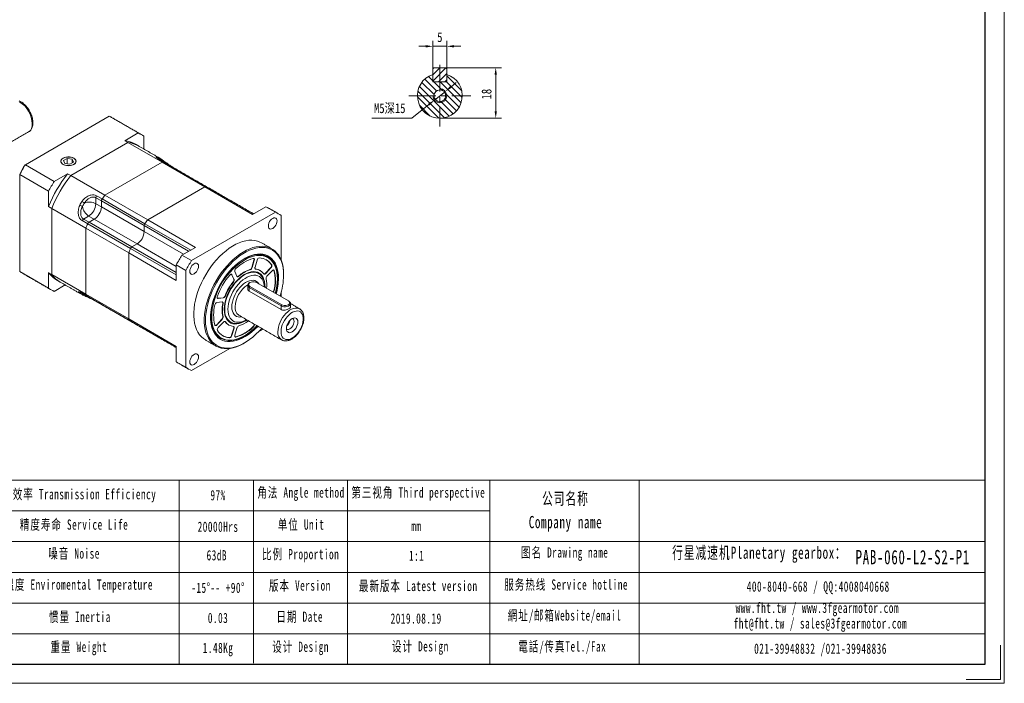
# Model space of a CAD drawing. Header units: millimetres. Extents: x -120 to 454, y -101 to 304.
# Tile 3 of 4: x 103 to 454, y -101 to 135. Entities that reach past the tile are written whole.
import ezdxf

# ---------------------------------------------------------------- set-up
doc = ezdxf.new("R2010")
doc.units = ezdxf.units.MM
doc.header["$LTSCALE"] = 1.5
doc.linetypes.add('CENTER', pattern=[10.16, 6.35, -1.27, 1.27, -1.27])
doc.layers.get('0').update_dxf_attribs({"lineweight": 18})
for name, color, linetype, lineweight in [('3中心线层', 1, 'CENTER', 18), ('5剖面线层', 2, 'Continuous', 18), ('7标注层', 4, 'Continuous', 18), ('SLD-0', 7, 'Continuous', 18), ('图框_外框线', 7, 'Continuous', 18)]:
    doc.layers.add(name, color=color, linetype=linetype, lineweight=lineweight)
doc.styles.add('TH_GBDIM', font='txt', dxfattribs={"width": 0.8})
doc.styles.add('标准', font='txt', dxfattribs={"width": 0.667})
doc.dimstyles.new('TH_GBDIM', dxfattribs={"dimtxt": 3.5, "dimasz": 2.5, "dimexe": 2, "dimexo": 0, "dimgap": 1.5, "dimtad": 1, "dimdec": 1, "dimdsep": 46, "dimtxsty": 'TH_GBDIM', "dimcen": 2.5, "dimdle": 5, "dimclrd": 4, "dimclre": 4, "dimclrt": 3, "dimadec": 0, "dimazin": 2, "dimtfac": 0.714286, "dimtdec": 1, "dimtmove": 0, "dimatfit": 3, "dimfxl": 0, "dimtolj": 1, "dimarcsym": 0})

# ---------------------------------------------------------------- blocks, each defined once
blk = doc.blocks.new('*X18')
at = {"layer": '7标注层'}
for points in [[(247.77, 126.15), (247.77, 125.32), (250.27, 125.73)], [(257.77, 126.15), (257.77, 125.32), (255.27, 125.73)]]:
    blk.add_hatch(color=4, dxfattribs=at).paths.add_polyline_path(points, flags=0)
at = {"layer": '7标注层', "color": 4}
for p, q in [((250.27, 117.7), (250.27, 127.73)), ((255.27, 117.7), (255.27, 127.73)), ((247.77, 125.73), (245.27, 125.73)), ((250.27, 125.73), (255.27, 125.73)), ((257.77, 125.73), (260.27, 125.73))]:
    blk.add_line(p, q, dxfattribs=at)
at = {"layer": '7标注层', "color": 3, "insert": (252.77, 128.98), "char_height": 3.5, "width": 3.0178, "attachment_point": 5, "style": 'TH_GBDIM'}
blk.add_mtext('5', dxfattribs=at)
blk = doc.blocks.new('*X19')
at = {"layer": '7标注层'}
for points in [[(272.28, 115.6), (273.12, 115.6), (272.7, 118.1)], [(272.28, 102.6), (273.12, 102.6), (272.7, 100.1)]]:
    blk.add_hatch(color=4, dxfattribs=at).paths.add_polyline_path(points, flags=0)
at = {"layer": '7标注层', "color": 4}
for p, q in [((254.87, 118.1), (274.7, 118.1)), ((272.7, 115.6), (272.7, 102.6)), ((252.77, 100.1), (274.7, 100.1))]:
    blk.add_line(p, q, dxfattribs=at)
at = {"layer": '7标注层', "color": 3, "insert": (269.45, 108.67), "char_height": 3.5, "width": 6.8833, "attachment_point": 5, "rotation": 90, "style": 'TH_GBDIM'}
blk.add_mtext('18', dxfattribs=at)
blk = doc.blocks.new('*X20')
at = {"layer": '7标注层'}
for points in [[(256.42, 111.55), (256.94, 110.9), (254.73, 109.66)], [(248.61, 105.31), (249.13, 104.66), (250.82, 106.54)]]:
    blk.add_hatch(color=4, dxfattribs=at).paths.add_polyline_path(points, flags=0)
at = {"layer": '7标注层', "color": 4}
for p, q in [((256.68, 111.22), (258.63, 112.78)), ((254.73, 109.66), (250.82, 106.54)), ((242.76, 100.1), (248.87, 104.98)), ((228.55, 100.1), (242.76, 100.1))]:
    blk.add_line(p, q, dxfattribs=at)
at = {"layer": '7标注层', "color": 3, "insert": (234.91, 103.49), "char_height": 3.5, "width": 23.3022, "attachment_point": 5, "style": 'TH_GBDIM'}
blk.add_mtext('M5深15', dxfattribs=at)

msp = doc.modelspace()

# ---------------------------------------------------------------- hatches: boundary and pattern name
at = {"layer": '5剖面线层'}
h = msp.add_hatch(dxfattribs=at)
h.set_pattern_fill('ANSI31', color=256, style=0, pattern_type=0)
h.set_pattern_definition([(45, (0, 0), (-1.122532, 1.122532), [])])
h.paths.add_polyline_path([(252.77, 118.1), (250.67, 118.1), (250.27, 117.7), (250.27, 113.5), (250.67, 113.1), (252.77, 113.1)], flags=0)
h.paths.add_polyline_path([(252.77, 113.1), (254.87, 113.1), (255.27, 113.5), (255.27, 115.7), (255.27, 117.7), (254.87, 118.1), (252.77, 118.1)], flags=0)
h = msp.add_hatch(dxfattribs=at)
h.set_pattern_fill('ANSI31', color=256, style=0, pattern_type=0)
h.set_pattern_definition([(135, (0, 0), (-1.122532, -1.122532), [])])
edge = h.paths.add_edge_path(flags=0)
edge.add_line((252.77, 110.2), (252.77, 113.1))
edge.add_line((252.77, 113.1), (250.27, 113.1))
edge.add_line((250.27, 113.1), (250.27, 115.7))
edge.add_arc((252.77, 108.1), 8, 108.21, 180)
edge.add_line((244.77, 108.1), (250.67, 108.1))
edge.add_arc((252.77, 108.1), 2.1, 90, 180, ccw=False)
edge = h.paths.add_edge_path(flags=0)
edge.add_line((255.27, 108.1), (260.77, 108.1))
edge.add_arc((252.77, 108.1), 8, 0, 71.79)
edge.add_line((255.27, 115.7), (255.27, 113.1))
edge.add_line((255.27, 113.1), (252.77, 113.1))
edge.add_line((252.77, 113.1), (252.77, 110.6))
edge.add_arc((252.77, 108.1), 2.5, 0, 90, ccw=False)
edge = h.paths.add_edge_path(flags=0)
edge.add_line((260.77, 108.1), (255.27, 108.1))
edge.add_arc((252.77, 108.1), 2.5, 270, 360, ccw=False)
edge.add_line((252.77, 105.6), (252.77, 100.1))
edge.add_arc((252.77, 108.1), 8, 270, 360)
edge = h.paths.add_edge_path(flags=0)
edge.add_arc((252.77, 108.1), 2.5, 180, 270, ccw=False)
edge.add_line((250.27, 108.1), (244.77, 108.1))
edge.add_arc((252.77, 108.1), 8, 180, 270)
edge.add_line((252.77, 100.1), (252.77, 105.6))
edge = h.paths.add_edge_path(flags=0)
edge.add_line((252.77, 105.6), (252.77, 106))
edge.add_arc((252.77, 108.1), 2.1, 180, 270, ccw=False)
edge.add_line((250.67, 108.1), (250.27, 108.1))
edge.add_arc((252.77, 108.1), 2.5, 180, 270)
edge = h.paths.add_edge_path(flags=0)
edge.add_line((252.77, 106), (252.77, 105.6))
edge.add_arc((252.77, 108.1), 2.5, 270, 360)
edge.add_line((255.27, 108.1), (254.87, 108.1))
edge.add_arc((252.77, 108.1), 2.1, 270, 360, ccw=False)
edge = h.paths.add_edge_path(flags=0)
edge.add_line((252.77, 110.6), (252.77, 110.2))
edge.add_arc((252.77, 108.1), 2.1, 0, 90, ccw=False)
edge.add_line((254.87, 108.1), (255.27, 108.1))
edge.add_arc((252.77, 108.1), 2.5, 0, 90)

# ---------------------------------------------------------------- linework, layer by layer
at = {"color": 7, "linetype": 'Continuous', "lineweight": 15}
for p, q in [((250.27, 117.7), (250.67, 118.1)), ((250.27, 117.7), (250.27, 113.5)), ((254.87, 118.1), (250.67, 118.1)), ((254.87, 118.1), (255.27, 117.7)), ((255.27, 113.5), (255.27, 117.7)), ((250.27, 113.1), (250.27, 115.7)), ((250.67, 113.1), (250.27, 113.5)), ((250.27, 113.1), (255.27, 113.1)), ((254.87, 113.1), (250.67, 113.1)), ((255.27, 113.5), (254.87, 113.1)), ((255.27, 115.7), (255.27, 113.1)), ((134.93, 100.78), (105, 83.5)), ((134.93, 100.78), (145.22, 94.83)), ((145.22, 94.83), (140.46, 92.08)), ((121.19, 79.65), (141.59, 91.43)), ((121.19, 79.65), (141.59, 91.43)), ((141.59, 91.43), (140.46, 92.08)), ((141.59, 91.43), (153.75, 84.41)), ((147.23, 89.13), (147.23, 93.68)), ((119.88, 85.75), (118.57, 85)), ((118.57, 85), (119.05, 83.97)), ((121.66, 85.48), (119.88, 85.75)), ((119.88, 83.84), (119.88, 85.75)), ((120.84, 83.69), (122.14, 84.45)), ((122.14, 84.45), (121.66, 85.48)), ((121.66, 84.17), (121.66, 85.48)), ((133.35, 72.63), (153.75, 84.41)), ((133.35, 72.63), (153.75, 84.41)), ((154.76, 84.24), (152.78, 85.38)), ((169.02, 75.59), (153.75, 84.41)), ((115.29, 77.55), (105, 83.5)), ((119.05, 83.97), (120.84, 83.69)), ((170.03, 75.42), (154.76, 84.24)), ((102.99, 80.15), (102.99, 80.03)), ((102.99, 80.03), (113.29, 74.08)), ((102.99, 80.03), (102.99, 45.46)), ((120.06, 80.31), (115.29, 77.55)), ((120.06, 80.31), (121.19, 79.65)), ((133.35, 72.63), (121.19, 79.65)), ((113.29, 74.08), (113.29, 68.58)), ((148.63, 63.82), (169.02, 75.59)), ((148.63, 63.82), (169.02, 75.59)), ((185.99, 65.79), (169.02, 75.59)), ((186.35, 66), (170.03, 75.42)), ((132.1, 70.62), (130.12, 71.76)), ((130.12, 71.76), (130.12, 69.62)), ((130.36, 72.44), (132.34, 71.3)), ((132.1, 68.48), (132.1, 70.62)), ((147.37, 61.8), (132.1, 70.62)), ((132.1, 70.62), (132.1, 68.48)), ((132.34, 71.3), (147.62, 62.48)), ((133.35, 72.63), (148.63, 63.82)), ((114.42, 67.92), (113.29, 68.58)), ((114.42, 44.37), (114.42, 67.92)), ((114.42, 67.92), (126.58, 60.9)), ((114.42, 44.37), (114.42, 67.92)), ((130.12, 69.62), (132.1, 68.48)), ((147.37, 59.66), (132.1, 68.48)), ((185.99, 65.79), (190.76, 68.55)), ((194.16, 66.59), (190.76, 68.55)), ((127.23, 62.44), (125.25, 63.59)), ((127.57, 65.21), (125.72, 64.14)), ((125.72, 64.14), (127.7, 63)), ((127.57, 65.21), (129.55, 64.07)), ((127.7, 63), (129.55, 64.07)), ((129.55, 64.07), (127.7, 63)), ((144.82, 55.25), (129.55, 64.07)), ((148.63, 63.82), (165.6, 54.02)), ((194.16, 66.59), (164.22, 49.31)), ((196.16, 49.58), (196.16, 65.43)), ((126.58, 37.35), (126.58, 60.9)), ((141.85, 52.08), (126.58, 60.9)), ((126.58, 37.35), (126.58, 60.9)), ((142.5, 53.63), (127.23, 62.44)), ((127.7, 63), (142.97, 54.18)), ((147.37, 61.8), (147.37, 59.66)), ((147.37, 61.8), (147.37, 59.66)), ((163.22, 52.65), (147.37, 61.8)), ((147.62, 62.48), (163.94, 53.06)), ((161.37, 51.58), (147.37, 59.66)), ((158.82, 44.21), (142.5, 53.63)), ((144.82, 55.25), (142.97, 54.18)), ((144.82, 55.25), (142.97, 54.18)), ((142.97, 54.18), (158.82, 45.03)), ((158.82, 47.17), (144.82, 55.25)), ((160.83, 51.27), (165.6, 54.02)), ((141.85, 28.53), (141.85, 52.08)), ((158.82, 42.29), (141.85, 52.08)), ((141.85, 28.53), (141.85, 52.08)), ((160.83, 51.27), (164.22, 49.31)), ((185.73, 46.91), (186.49, 49.47)), ((185.84, 46.84), (186.61, 49.41)), ((186.49, 49.47), (186.61, 49.41)), ((187.65, 49.51), (186.89, 46.94)), ((162.22, 45.83), (158.82, 47.79)), ((158.82, 42.29), (158.82, 47.79)), ((162.22, 45.83), (162.22, 11.27)), ((185.06, 46.14), (185.18, 46.07)), ((185.73, 46.91), (185.84, 46.84)), ((186.96, 46.34), (187.02, 46.33)), ((187.02, 46.33), (187.13, 46.27)), ((190.59, 44.81), (192.43, 46.75)), ((190.7, 44.74), (192.54, 46.69)), ((192.98, 45.73), (191.14, 43.79)), ((192.43, 46.75), (192.54, 46.69)), ((192.71, 47.83), (192.82, 47.77)), ((193.62, 45.81), (193.74, 45.75)), ((113.29, 39.52), (102.99, 45.46)), ((113.29, 45.02), (114.42, 44.37)), ((113.29, 45.02), (113.29, 39.52)), ((126.58, 37.35), (114.42, 44.37)), ((179.3, 42.69), (178.53, 44.38)), ((178.53, 44.38), (178.65, 44.31)), ((179.41, 42.63), (178.65, 44.31)), ((179.3, 42.69), (179.41, 42.63)), ((179.69, 45.42), (180.45, 43.73)), ((181.01, 43.8), (181.12, 43.73)), ((190.59, 44.81), (190.7, 44.74)), ((197.07, 44.36), (197.07, 44.1)), ((115.29, 38.36), (119.23, 40.63)), ((179.06, 41.74), (179.17, 41.67)), ((184.26, 40.54), (184.26, 39.27)), ((184.85, 39.72), (185.07, 40.11)), ((196.16, 33.19), (184.85, 39.72)), ((184.85, 39.72), (184.85, 38.41)), ((185.07, 40.11), (196.39, 33.58)), ((198.76, 34.95), (187.45, 41.49)), ((193.62, 38.67), (193.74, 38.6)), ((125.25, 37.7), (127.23, 36.56)), ((126.58, 37.35), (141.85, 28.53)), ((127.23, 36.56), (142.5, 27.74)), ((173.64, 35.91), (175.48, 36.09)), ((173.64, 35.91), (173.75, 35.84)), ((173.75, 35.84), (175.6, 36.02)), ((175.48, 36.09), (175.6, 36.02)), ((176.19, 36.77), (176.3, 36.71)), ((196.16, 31.88), (184.85, 38.41)), ((196.16, 36.46), (196.16, 37.87)), ((130.27, 34.79), (130.28, 34.78)), ((132.25, 33.65), (132.26, 33.64)), ((132.26, 33.64), (132.25, 33.65)), ((175.16, 34.57), (173.32, 34.38)), ((175.38, 34.05), (175.49, 33.99)), ((175.91, 31.88), (175.92, 32.29)), ((196.39, 33.58), (196.16, 33.19)), ((196.16, 33.19), (196.16, 31.88)), ((198.76, 34.95), (198.99, 34.82)), ((199.57, 34.01), (199.57, 32.74)), ((141.85, 28.53), (158.82, 18.74)), ((173.21, 26.46), (175.05, 28.41)), ((173.32, 26.4), (175.16, 28.34)), ((175.05, 28.41), (175.16, 28.34)), ((175.38, 29.37), (175.49, 29.3)), ((142.5, 27.74), (158.82, 18.32)), ((147.52, 24.83), (147.54, 24.82)), ((147.54, 24.82), (147.52, 24.83)), ((173.21, 26.46), (173.32, 26.4)), ((175.6, 27.38), (173.75, 25.44)), ((176.19, 27.58), (176.15, 27.62)), ((176.19, 27.58), (176.3, 27.52)), ((178.22, 27.36), (178.15, 27.4)), ((178.53, 22.68), (179.3, 25.25)), ((178.65, 22.61), (179.41, 25.18)), ((179.3, 25.25), (179.41, 25.18)), ((180.45, 25.29), (179.69, 22.72)), ((186.13, 25.69), (186.24, 25.62)), ((188.08, 23.89), (189.76, 24.86)), ((177.74, 21.9), (177.85, 21.83)), ((178.53, 22.68), (178.65, 22.61)), ((179.94, 22.12), (180.05, 22.05)), ((158.82, 13.23), (158.82, 18.74)), ((164.22, 10.11), (177.95, 18.03)), ((196.39, 21.03), (196.35, 21.05)), ((158.82, 13.23), (162.22, 11.27))]:
    msp.add_line(p, q, dxfattribs=at)
for points in [[(118.43, 85.83), (118.04, 85.55), (117.78, 85.22), (117.65, 84.86), (117.67, 84.5), (117.83, 84.14), (118.13, 83.82), (118.55, 83.55), (119.07, 83.34), (119.65, 83.21), (120.28, 83.15), (120.91, 83.19), (121.51, 83.3), (122.05, 83.49), (122.49, 83.75), (122.82, 84.06), (123.02, 84.41), (123.08, 84.77), (122.99, 85.13), (122.75, 85.47), (122.39, 85.77), (121.92, 86.01), (121.36, 86.18), (120.75, 86.28), (120.12, 86.29), (119.5, 86.21), (118.93, 86.06), (118.43, 85.83)], [(121.05, 83.24), (121.62, 83.37), (122.13, 83.58), (122.54, 83.84), (122.83, 84.16), (122.99, 84.5), (123.01, 84.86), (122.88, 85.21), (122.62, 85.53), (122.24, 85.81), (121.75, 86.03), (121.19, 86.18), (120.59, 86.25), (119.97, 86.24), (119.38, 86.15), (118.83, 85.98), (118.37, 85.74), (118.02, 85.45), (117.79, 85.12), (117.7, 84.77), (117.75, 84.41), (117.95, 84.08), (118.27, 83.77), (118.71, 83.52), (119.23, 83.33), (119.82, 83.22), (120.44, 83.19), (121.05, 83.24)], [(152.86, 85.35), (152.83, 85.37), (152.78, 85.38)], [(154.84, 84.21), (154.81, 84.22), (154.76, 84.24)], [(154.76, 84.24), (154.81, 84.22), (154.84, 84.21)], [(170.11, 75.39), (170.09, 75.4), (170.03, 75.42)], [(170.03, 75.42), (170.09, 75.4), (170.11, 75.39)], [(194.75, 63.5), (194.69, 63.93), (194.54, 64.27), (194.29, 64.5), (193.97, 64.6), (193.59, 64.57), (193.19, 64.39), (192.79, 64.1), (192.41, 63.7), (192.09, 63.23), (191.84, 62.72), (191.69, 62.2), (191.63, 61.7), (191.69, 61.27), (191.84, 60.92), (192.09, 60.69), (192.41, 60.59), (192.79, 60.63), (193.19, 60.8), (193.59, 61.09), (193.97, 61.49), (194.29, 61.96), (194.54, 62.48), (194.69, 63), (194.75, 63.5)], [(189.19, 55.67), (188.65, 55.95), (187.74, 56.29), (186.77, 56.51), (185.74, 56.6), (184.67, 56.57), (183.56, 56.4), (182.42, 56.11), (181.26, 55.7), (180.08, 55.16), (178.89, 54.51), (177.71, 53.74), (176.54, 52.86), (175.39, 51.88), (174.26, 50.81), (173.17, 49.65), (172.12, 48.41), (171.12, 47.1), (170.18, 45.73), (169.29, 44.3), (168.48, 42.84), (167.75, 41.34), (167.09, 39.83), (166.52, 38.3), (166.04, 36.77), (165.65, 35.25), (165.36, 33.76), (165.16, 32.3), (165.06, 30.88), (165.06, 29.51), (165.16, 28.2), (165.36, 26.97), (165.65, 25.81), (166.04, 24.75), (166.52, 23.78), (167.09, 22.91), (167.75, 22.15), (168.48, 21.5), (169.19, 21.03)], [(182.93, 19.86), (182.63, 19.7), (181.44, 19.1), (180.27, 18.62), (179.12, 18.27), (177.99, 18.04), (176.9, 17.94), (175.85, 17.97), (174.85, 18.12), (173.91, 18.41), (173.03, 18.81), (172.22, 19.34), (171.48, 19.99), (170.83, 20.75), (170.26, 21.62), (169.77, 22.59), (169.38, 23.66), (169.09, 24.81), (168.89, 26.05), (168.79, 27.35), (168.79, 28.72), (168.89, 30.14), (169.09, 31.6), (169.38, 33.1), (169.77, 34.61), (170.26, 36.14), (170.83, 37.67), (171.48, 39.19), (172.22, 40.68), (173.03, 42.15), (173.91, 43.57), (174.85, 44.94), (175.85, 46.25), (176.9, 47.49), (177.99, 48.65), (179.12, 49.73), (180.27, 50.71), (181.44, 51.58), (182.63, 52.35), (183.81, 53), (184.99, 53.54), (186.15, 53.96), (187.29, 54.25), (188.4, 54.41), (189.48, 54.45), (190.5, 54.36), (191.47, 54.14), (192.39, 53.79), (193.23, 53.32), (194.01, 52.74), (194.7, 52.03), (195.32, 51.22), (195.84, 50.29), (196.28, 49.27), (196.62, 48.16), (196.87, 46.97), (197.02, 45.7), (197.07, 44.36)], [(197.07, 44.1), (197.02, 45.43), (196.87, 46.7), (196.62, 47.89), (196.27, 48.99), (195.83, 50), (195.3, 50.91), (194.68, 51.72), (193.98, 52.41), (193.2, 52.98), (192.34, 53.43), (191.42, 53.76), (190.45, 53.96), (189.41, 54.03), (188.34, 53.97), (187.22, 53.78), (186.08, 53.46), (184.92, 53.02), (183.74, 52.46), (182.56, 51.78), (181.38, 50.98), (180.22, 50.08), (179.07, 49.08), (177.96, 47.98), (176.88, 46.8), (175.85, 45.53), (174.87, 44.21), (173.96, 42.82), (173.1, 41.38), (172.32, 39.91), (171.62, 38.41), (171, 36.89), (170.47, 35.36), (170.03, 33.84), (169.68, 32.34), (169.43, 30.86), (169.28, 29.42), (169.23, 28.03), (169.28, 26.7), (169.43, 25.43), (169.68, 24.24), (170.03, 23.14), (170.47, 22.12), (171, 21.21), (171.62, 20.41), (172.32, 19.72), (173.1, 19.14), (173.96, 18.69), (174.87, 18.37), (175.85, 18.17), (176.88, 18.1), (177.96, 18.16), (179.07, 18.35), (180.22, 18.66), (181.38, 19.1), (182.56, 19.67), (183.74, 20.35), (184.92, 21.14), (186.08, 22.05), (187.22, 23.05), (188.34, 24.15), (189.26, 25.15)], [(187.89, 25.94), (187.72, 25.76), (186.68, 24.73), (185.61, 23.8), (184.52, 22.97), (183.42, 22.25), (182.32, 21.64), (181.23, 21.15), (180.15, 20.79), (179.1, 20.55), (178.07, 20.44), (177.1, 20.46), (176.17, 20.61), (175.3, 20.89), (174.49, 21.29), (173.76, 21.82), (173.1, 22.46), (172.53, 23.22), (172.05, 24.08), (171.65, 25.05), (171.36, 26.1), (171.16, 27.24), (171.06, 28.45), (171.06, 29.72), (171.16, 31.04), (171.36, 32.41), (171.65, 33.81), (172.05, 35.22), (172.53, 36.65), (173.1, 38.06), (173.76, 39.46), (174.49, 40.84), (175.3, 42.17), (176.17, 43.45), (177.1, 44.68), (178.07, 45.83), (179.1, 46.89), (180.15, 47.87), (181.23, 48.76), (182.32, 49.53), (183.42, 50.2), (184.52, 50.75), (185.61, 51.17), (186.68, 51.47), (187.72, 51.65), (188.72, 51.69), (189.67, 51.6), (190.57, 51.39), (191.41, 51.05), (192.18, 50.58), (192.88, 50), (193.49, 49.3), (194.02, 48.49), (194.46, 47.57), (194.81, 46.56), (195.05, 45.47), (195.2, 44.29), (195.26, 43.05)], [(191.32, 50.74), (190.93, 50.95), (190.08, 51.27), (189.18, 51.47), (188.22, 51.53), (187.21, 51.46), (186.17, 51.26), (185.11, 50.94), (184.02, 50.49), (183.06, 49.99)], [(194.11, 37.64), (194.41, 38.86), (194.66, 40.22), (194.81, 41.55), (194.86, 42.82), (194.81, 44.04), (194.66, 45.19), (194.41, 46.27), (194.07, 47.25), (193.63, 48.14), (193.11, 48.93), (192.49, 49.61), (191.8, 50.17), (191.04, 50.61), (190.21, 50.93), (189.31, 51.12), (188.37, 51.18), (187.38, 51.11), (186.35, 50.92), (185.3, 50.6), (184.23, 50.15), (183.81, 49.94)], [(186.61, 49.41), (186.64, 49.56), (186.65, 49.7), (186.64, 49.83), (186.6, 49.93), (186.53, 50.01), (186.45, 50.07), (186.35, 50.09), (186.24, 50.08)], [(166.75, 47.33), (166.69, 47.77), (166.54, 48.11), (166.29, 48.34), (165.97, 48.44), (165.59, 48.4), (165.19, 48.23), (164.79, 47.94), (164.41, 47.54), (164.09, 47.07), (163.84, 46.55), (163.69, 46.03), (163.63, 45.54), (163.69, 45.1), (163.84, 44.76), (164.09, 44.53), (164.41, 44.43), (164.79, 44.47), (165.19, 44.64), (165.59, 44.93), (165.97, 45.33), (166.29, 45.8), (166.54, 46.31), (166.69, 46.84), (166.75, 47.33)], [(186.89, 46.94), (186.86, 46.82), (186.85, 46.69), (186.85, 46.58), (186.88, 46.48), (186.92, 46.39), (186.97, 46.33), (187.05, 46.29), (187.13, 46.27)], [(193.74, 45.75), (193.69, 45.85), (193.63, 45.92), (193.54, 45.97), (193.44, 45.98), (193.33, 45.96), (193.21, 45.91), (193.09, 45.84), (192.98, 45.73)], [(193.62, 45.81), (193.58, 45.91), (193.53, 45.97)], [(176.08, 31.98), (176.13, 32.98), (176.28, 34.01), (176.52, 35.08), (176.86, 36.16), (177.28, 37.24), (177.79, 38.3), (178.38, 39.33), (179.03, 40.32), (179.74, 41.24), (180.49, 42.1), (181.29, 42.86), (182.11, 43.54), (182.94, 44.1), (183.78, 44.56), (184.61, 44.89), (185.41, 45.11), (186.19, 45.19), (186.92, 45.15), (187.6, 44.98), (188.15, 44.73)], [(190.21, 39.89), (190.17, 40.4), (190.02, 41.24), (189.76, 41.99), (189.42, 42.65), (188.98, 43.19), (188.46, 43.62), (187.86, 43.92), (187.2, 44.09), (186.48, 44.13), (185.73, 44.04), (184.93, 43.82), (184.12, 43.47), (183.31, 43), (182.5, 42.41), (181.7, 41.72), (180.95, 40.93), (180.23, 40.07), (179.57, 39.13), (178.97, 38.14), (178.45, 37.11), (178.01, 36.06), (177.67, 35.01), (177.41, 33.97), (177.26, 32.95), (177.21, 31.98)], [(178.65, 44.31), (178.59, 44.4), (178.51, 44.46), (178.42, 44.49), (178.31, 44.49), (178.2, 44.45), (178.08, 44.39), (177.96, 44.29), (177.85, 44.18)], [(178.53, 44.38), (178.48, 44.47), (178.46, 44.48)], [(178.62, 32.8), (178.67, 33.64), (178.82, 34.53), (179.06, 35.44), (179.4, 36.36), (179.82, 37.26), (180.31, 38.14), (180.87, 38.97), (181.48, 39.73), (182.14, 40.42), (182.83, 41.02), (183.54, 41.51), (184.25, 41.89), (184.95, 42.15), (185.62, 42.29), (186.26, 42.3), (186.85, 42.18), (187.38, 41.93), (187.83, 41.57), (188.21, 41.09), (188.25, 41.02)], [(180.45, 43.73), (180.5, 43.65), (180.56, 43.6), (180.64, 43.56), (180.73, 43.55), (180.82, 43.56), (180.92, 43.6), (181.02, 43.66), (181.12, 43.73)], [(183.04, 44.36), (183.79, 44.76), (184.64, 45.11), (185.47, 45.32), (186.26, 45.41), (187.01, 45.36), (187.71, 45.19), (188.34, 44.89), (188.9, 44.46), (189.38, 43.91), (189.78, 43.26), (190.07, 42.5), (190.21, 41.98)], [(190, 44.61), (190.06, 44.55), (190.13, 44.51), (190.21, 44.49), (190.3, 44.5), (190.4, 44.53), (190.5, 44.58), (190.61, 44.65), (190.7, 44.74)], [(184.85, 39.72), (184.51, 39.98), (184.31, 40.29), (184.27, 40.62), (184.39, 40.94), (184.66, 41.23), (184.85, 41.35)], [(187.45, 41.49), (187.02, 41.66), (186.52, 41.76), (186, 41.76), (185.5, 41.66), (185.07, 41.49), (184.76, 41.24), (184.6, 40.95), (184.6, 40.65), (184.76, 40.36), (185.07, 40.11)], [(125.32, 37.65), (125.29, 37.66), (125.25, 37.7)], [(127.23, 36.56), (127.27, 36.52), (127.3, 36.5)], [(127.3, 36.5), (127.27, 36.52), (127.23, 36.56)], [(173.47, 36.6), (173.43, 36.44), (173.41, 36.3), (173.41, 36.16), (173.44, 36.04), (173.49, 35.95), (173.56, 35.88), (173.65, 35.85), (173.75, 35.84)], [(173.52, 35.92), (173.54, 35.91), (173.64, 35.91)], [(175.49, 33.99), (175.51, 34.11), (175.51, 34.23), (175.49, 34.33), (175.45, 34.42), (175.4, 34.49), (175.33, 34.54), (175.25, 34.56), (175.16, 34.57)], [(181.97, 27.13), (181.24, 26.9), (180.43, 26.74), (179.65, 26.72), (178.93, 26.83), (178.26, 27.07), (177.66, 27.44), (177.14, 27.93), (176.71, 28.53), (176.36, 29.23), (176.11, 30.04), (175.96, 30.92), (175.91, 31.88)], [(177.21, 31.98), (177.26, 31.07), (177.41, 30.23), (177.67, 29.48), (178.01, 28.83), (178.45, 28.28), (178.97, 27.86), (179.57, 27.55), (180.23, 27.38), (180.95, 27.34), (181.7, 27.43), (182.5, 27.65), (183.31, 28), (183.82, 28.29)], [(182.16, 29.24), (182.14, 29.24), (181.48, 29.16), (180.87, 29.22), (180.31, 29.4), (179.82, 29.71), (179.4, 30.13), (179.06, 30.66), (178.82, 31.29), (178.67, 32.01), (178.62, 32.8)], [(195.03, 23.98), (195.08, 24.79), (195.23, 25.64), (195.48, 26.51), (195.82, 27.38), (196.24, 28.23), (196.73, 29.05), (197.29, 29.81), (197.9, 30.5), (198.55, 31.11), (199.22, 31.61), (199.89, 32), (200.56, 32.27), (201.21, 32.41), (201.82, 32.42), (202.38, 32.31), (202.75, 32.14)], [(198.99, 34.82), (199.33, 34.56), (199.53, 34.25), (199.57, 33.92), (199.45, 33.6), (199.18, 33.31), (198.77, 33.08), (198.27, 32.92), (197.72, 32.86), (197.15, 32.88), (196.62, 32.99), (196.16, 33.19)], [(196.39, 33.58), (196.81, 33.4), (197.31, 33.31), (197.84, 33.31), (198.34, 33.4), (198.76, 33.58), (199.07, 33.83), (199.23, 34.12), (199.23, 34.42), (199.07, 34.71), (198.76, 34.95)], [(171.04, 29.17), (171.09, 28.1), (171.25, 26.93), (171.5, 25.84), (171.85, 24.84), (172.29, 23.94), (172.82, 23.14), (173.44, 22.45), (174.14, 21.88), (174.52, 21.64)], [(171.48, 30.48), (171.44, 29.3), (171.49, 28.08), (171.64, 26.93), (171.89, 25.86), (172.23, 24.87), (172.67, 23.98), (173.19, 23.2), (173.8, 22.52), (174.5, 21.96), (175.26, 21.52), (176.09, 21.2), (176.99, 21.01), (177.93, 20.95), (178.92, 21.01), (179.94, 21.21), (181, 21.53), (182.07, 21.98), (183.15, 22.54), (184.23, 23.22), (185.3, 24.01), (186.35, 24.91), (187.38, 25.9), (187.59, 26.11)], [(196.16, 23.98), (196.21, 23.28), (196.36, 22.65), (196.61, 22.12), (196.95, 21.69), (197.38, 21.38), (197.87, 21.2), (198.42, 21.16), (199.02, 21.24), (199.64, 21.45), (200.28, 21.79), (200.91, 22.24), (201.52, 22.8), (202.1, 23.45), (202.62, 24.17), (203.08, 24.94), (203.47, 25.75), (203.76, 26.58), (203.96, 27.39), (204.07, 28.18), (204.07, 28.91), (203.96, 29.58), (203.76, 30.16), (203.47, 30.64), (203.08, 31.01), (202.62, 31.25), (202.1, 31.37), (201.52, 31.35), (200.91, 31.2), (200.28, 30.93), (199.64, 30.53), (199.02, 30.02), (198.42, 29.42), (197.87, 28.73), (197.38, 27.98), (196.95, 27.19), (196.61, 26.37), (196.36, 25.55), (196.21, 24.74), (196.16, 23.98)], [(198.07, 25.09), (198.13, 25.64), (198.28, 26.23), (198.52, 26.82), (198.84, 27.38), (199.23, 27.88), (199.66, 28.31), (200.12, 28.63), (200.58, 28.83), (201.01, 28.91), (201.4, 28.85), (201.72, 28.66), (201.96, 28.35), (202.11, 27.94), (202.17, 27.45), (202.11, 26.89), (201.96, 26.31), (201.72, 25.72), (201.4, 25.16), (201.01, 24.65), (200.58, 24.23), (200.12, 23.9), (199.66, 23.7), (199.23, 23.63), (198.84, 23.68), (198.52, 23.87), (198.28, 24.18), (198.13, 24.59), (198.07, 25.09)], [(200.27, 28.71), (200.37, 28.66), (200.62, 28.43), (200.77, 28.09), (200.83, 27.65), (200.77, 27.16), (200.62, 26.64), (200.37, 26.12), (200.05, 25.65), (199.67, 25.25), (199.27, 24.96), (198.87, 24.79), (198.49, 24.75), (198.17, 24.85), (198.08, 24.91)], [(142.5, 27.74), (142.55, 27.7), (142.57, 27.69)], [(142.57, 27.69), (142.55, 27.7), (142.5, 27.74)], [(172.56, 26.38), (172.61, 26.28), (172.67, 26.2), (172.76, 26.16), (172.86, 26.14), (172.97, 26.16), (173.09, 26.21), (173.21, 26.29), (173.32, 26.4)], [(176.3, 27.52), (176.24, 27.58), (176.17, 27.62), (176.09, 27.63), (175.99, 27.63), (175.9, 27.6), (175.79, 27.55), (175.69, 27.47), (175.6, 27.38)], [(179.41, 25.18), (179.44, 25.31), (179.45, 25.43), (179.45, 25.55), (179.42, 25.65), (179.38, 25.73), (179.32, 25.8), (179.25, 25.84), (179.17, 25.86)], [(179.69, 22.72), (179.66, 22.57), (179.65, 22.42), (179.66, 22.3), (179.7, 22.19), (179.77, 22.11), (179.85, 22.06), (179.94, 22.04), (180.05, 22.05)], [(179.76, 22.12), (179.83, 22.1), (179.94, 22.12)], [(166.75, 15), (166.69, 15.43), (166.54, 15.78), (166.29, 16.01), (165.97, 16.1), (165.59, 16.07), (165.19, 15.9), (164.79, 15.6), (164.41, 15.21), (164.09, 14.74), (163.84, 14.22), (163.69, 13.7), (163.63, 13.2), (163.69, 12.77), (163.84, 12.42), (164.09, 12.19), (164.41, 12.1), (164.79, 12.13), (165.19, 12.3), (165.59, 12.6), (165.97, 12.99), (166.29, 13.47), (166.54, 13.98), (166.69, 14.5), (166.75, 15)]]:
    msp.add_lwpolyline(points, dxfattribs=at)
msp.add_circle((252.77, 108.1), 2.1, dxfattribs=at)
for centre, radius, start, end in [((252.77, 108.1), 8, 108.21, 71.79), ((97.71, 97.72), 9.77, 2.4033, 57.494), ((130.61, 90.98), 10.71, 60.0075, 66.2041), ((104.33, 97.78), 3.17, 305.1318, 6.1803), ((140.91, 85.05), 10.69, 53.7823, 66.2069), ((139.38, 82.31), 9.83, 60.2715, 83.7325), ((140.51, 81.66), 9.83, 60.2715, 83.7325), ((140.51, 81.66), 9.83, 60.2715, 83.7325), ((151.99, 85.54), 0.718, 353.022, 58.4944), ((152.87, 85.19), 0.582, 343.4578, 55.117), ((152.52, 73.85), 10.63, 77.8532, 83.3795), ((152.52, 73.85), 10.63, 77.8532, 83.3795), ((151.92, 54.09), 55.38, 147.9262, 152.0738), ((151.52, 54.32), 54.97, 148.0207, 151.9792), ((157.77, 50.71), 47.94, 141.8778, 158.1222), ((162.22, 48.15), 55.38, 147.9262, 152.0738), ((158.9, 50.06), 47.94, 141.8778, 158.1222), ((158.9, 50.06), 47.94, 141.8778, 158.1222), ((167.8, 65.03), 10.63, 77.8532, 83.3795), ((167.8, 65.03), 10.63, 77.8532, 83.3795), ((132.98, 79.86), 12.18, 230.4327, 235.3743), ((131.33, 71.71), 1.21, 142.7823, 177.5341), ((133.31, 70.57), 1.21, 142.7823, 177.5341), ((133.31, 70.57), 1.21, 142.7823, 177.5341), ((169.76, 44), 46.32, 141.8144, 143.8852), ((169.76, 44), 46.32, 141.8144, 143.8852), ((120.14, 57.64), 12.15, 64.6193, 69.5722), ((130.29, 69.41), 5.01, 189.1556, 237.084), ((127.84, 65.16), 5.01, 62.9204, 110.841), ((124.59, 69.87), 5.53, 302.6055, 357.3945), ((126.57, 68.73), 5.53, 302.6055, 357.3945), ((126.57, 68.73), 5.53, 302.6055, 357.3945), ((186.44, 58.75), 10.71, 60.0075, 66.2041), ((126.37, 63.12), 1.21, 122.4646, 157.2183), ((185.03, 35.18), 46.32, 141.8144, 143.8852), ((185.03, 35.18), 46.32, 141.8144, 143.8852), ((189.84, 56.8), 10.69, 53.7823, 66.2069), ((169.58, 43.69), 46.32, 156.1146, 158.1856), ((169.58, 43.69), 46.32, 156.1146, 158.1856), ((128.35, 61.98), 1.21, 122.4646, 157.2183), ((128.35, 61.98), 1.21, 122.4646, 157.2183), ((148.58, 61.75), 1.21, 142.7823, 177.5341), ((148.58, 61.75), 1.21, 142.7823, 177.5341), ((141.84, 59.91), 5.53, 302.6055, 357.3945), ((141.84, 59.91), 5.53, 302.6055, 357.3945), ((184.85, 34.87), 46.32, 156.1146, 158.1856), ((184.85, 34.87), 46.32, 156.1146, 158.1856), ((143.62, 53.16), 1.21, 122.4646, 157.2183), ((143.62, 53.16), 1.21, 122.4646, 157.2183), ((207.75, 21.86), 55.38, 147.9262, 152.0738), ((211.15, 19.9), 55.38, 147.9262, 152.0738), ((196.66, 28.17), 25.29, 120.5586, 174.7573), ((191.49, 34.43), 17.61, 107.5595, 140.5347), ((190.21, 36.07), 14.56, 105.7903, 134.2043), ((188.12, 45.05), 6.47, 11.1511, 107.4461), ((185.95, 49.72), 0.597, 336.1776, 37.1189), ((188.63, 49.31), 1, 100.731, 168.3375), ((188.23, 44.86), 5.44, 32.3166, 87.6727), ((188.01, 44.83), 5.58, 32.5709, 58.8854), ((180.75, 45.67), 1.08, 129.5735, 193.4085), ((188.14, 36.13), 10.47, 107.0745, 132.9201), ((188.25, 36.06), 10.47, 107.0745, 132.9201), ((184.64, 47.19), 1.13, 292.2567, 345.6653), ((184.75, 47.12), 1.13, 292.2567, 345.6653), ((186.68, 42.39), 3.96, 60.3206, 85.0947), ((186.81, 42.4), 3.88, 34.7091, 85.2802), ((191.77, 47.5), 1, 311.665, 19.265), ((191.88, 47.44), 1, 311.665, 19.265), ((179.51, 42.24), 14.56, 345.7953, 14.2047), ((179.62, 42.18), 14.56, 345.7953, 14.2047), ((109.32, 54.1), 10.71, 233.785, 239.9979), ((121.17, 50.79), 9.76, 216.1753, 239.8157), ((122.3, 50.13), 9.76, 216.1753, 239.8157), ((122.33, 50.16), 9.8, 216.2243, 239.7667), ((198.38, 27.27), 26.6, 140.5284, 159.4716), ((191.61, 31.17), 15.73, 123.0156, 175.8873), ((178.3, 42.43), 1.02, 317.2896, 14.6042), ((178.42, 42.37), 1.02, 317.2896, 14.6042), ((180.61, 44.15), 0.53, 260.4543, 318.3838), ((186.14, 41.47), 3.83, 61.2201, 97.0624), ((190.1, 45.17), 0.604, 263.2683, 323.4369), ((191.93, 42.98), 1.13, 134.3362, 187.741), ((181.56, 40.58), 9.51, 353.0776, 13.6548), ((174.18, 43.35), 21.07, 343.7797, 359.194), ((172.28, 44.5), 24.79, 341.5768, 359.0692), ((119.6, 48.14), 10.69, 233.7822, 246.2071), ((194.02, 29.79), 19.15, 141.3848, 158.6152), ((194.13, 29.72), 19.15, 141.3848, 158.6152), ((189.53, 32.38), 9.79, 122.5563, 177.5465), ((192.33, 38.97), 1.33, 318.6778, 346.8474), ((124.72, 38.3), 0.718, 241.5163, 307.1743), ((125.46, 37.72), 0.582, 244.8976, 316.619), ((135.11, 43.69), 10.63, 216.6113, 222.1369), ((135.11, 43.69), 10.63, 216.6113, 222.1369), ((192.29, 28.96), 21.2, 161.0714, 179.071), ((175.21, 37.07), 1.02, 285.3921, 342.7125), ((175.32, 37.01), 1.02, 285.3921, 342.7125), ((192.44, 38.9), 1.33, 318.6778, 346.8474), ((186.68, 29.95), 14.56, 165.7953, 194.2047), ((173.63, 33.34), 1.08, 106.5887, 170.4284), ((185.59, 31.71), 10.47, 167.0793, 192.9207), ((185.7, 31.64), 10.47, 167.0793, 192.9207), ((174.88, 34.22), 0.53, 341.6111, 39.5515), ((181.19, 31.54), 5.13, 175.0198, 233.668), ((182.9, 32.46), 3.17, 173.8197, 234.8682), ((150.39, 34.87), 10.63, 216.6113, 222.1369), ((150.39, 34.87), 10.63, 216.6113, 222.1369), ((183.45, 29.13), 12.36, 179.2086, 195.7108), ((174.26, 29.21), 1.13, 314.3363, 7.741), ((174.37, 29.15), 1.13, 314.3363, 7.741), ((179.92, 30.73), 3.76, 204.1359, 239.0287), ((177.84, 27.23), 6.44, 192.9087, 289.5369), ((172.72, 26.83), 0.618, 264.004, 322.7011), ((174.42, 24.69), 1, 131.6649, 199.2651), ((179.42, 29.83), 3.93, 214.8195, 239.7604), ((179.49, 29.72), 3.88, 214.7091, 265.2802), ((178.74, 25.49), 0.604, 336.5631, 36.7333), ((175.98, 36.13), 14.56, 285.7903, 314.2043), ((176.09, 36.06), 14.56, 285.7903, 314.2043), ((181.55, 25.01), 1.13, 112.2567, 165.6653), ((178.36, 35.4), 9.75, 286.4601, 309.3933), ((185.41, 26.54), 1.12, 310.1174, 9.7973), ((185.52, 26.48), 1.12, 310.1174, 9.7973), ((195.92, 28.69), 3.51, 310.8212, 349.1842), ((196.2, 28.53), 2.88, 323.6787, 336.3267), ((178.07, 27.27), 5.44, 212.3166, 267.6727), ((177.99, 27.47), 5.58, 241.1191, 267.4199), ((177.55, 22.88), 1, 280.731, 348.3376), ((177.66, 22.82), 1, 280.731, 348.3376), ((198.18, 23.64), 3.17, 173.8197, 234.8682), ((165.15, 21.87), 10.71, 233.785, 239.9979), ((168.54, 19.9), 10.69, 233.7822, 246.2071)]:
    msp.add_arc(centre, radius, start, end, dxfattribs=at)
at = {"color": 4}
msp.add_arc((252.77, 108.1), 2.5, 180, 90, dxfattribs=at)
at = {"color": 7, "linetype": 'Continuous', "lineweight": 15}
for points, knots in [([(106.12, 95.19), (106.16, 95.21), (106.38, 95.31), (106.71, 95.61), (107.09, 96.06), (107.38, 96.6), (107.59, 97.22), (107.69, 97.85), (107.71, 98.41), (107.69, 98.99), (107.61, 99.67), (107.42, 100.5), (107.14, 101.33), (106.78, 102.15), (106.35, 102.94), (105.85, 103.68), (105.3, 104.38), (104.7, 105), (104.07, 105.54), (103.45, 105.97), (103.03, 106.16), (102.85, 106.25)], [0, 0, 0, 0, 0.178572, 0.896474, 1.612492, 2.340474, 3.090154, 3.862412, 4.425244, 4.852321, 5.648843, 6.443461, 7.235825, 8.026247, 8.815669, 9.605276, 10.396046, 11.189192, 11.98602, 12.787571, 13.440858, 13.440858, 13.440858, 13.440858]), ([(152.78, 85.38), (152.6, 85.49), (152.26, 85.7), (151.92, 85.95), (151.65, 86.2), (151.6, 86.36), (151.76, 86.38), (152, 86.32), (152.24, 86.21), (152.37, 86.15)], [0, 0, 0, 0, 0.300873, 0.553945, 0.807272, 1.313304, 1.628761, 1.944588, 2.299385, 2.299385, 2.299385, 2.299385]), ([(152.59, 85.51), (152.59, 85.52), (152.45, 85.6), (152.26, 85.73), (152.07, 85.88), (151.98, 85.96), (151.99, 85.96), (151.99, 85.95)], [0, 0, 0, 0, 0.008122, 0.2469807, 0.4816907, 0.6691921, 0.7508836, 0.7508836, 0.7508836, 0.7508836]), ([(152.37, 86.15), (152.37, 86.15), (152.49, 86.09), (152.75, 85.95), (153.05, 85.76), (153.2, 85.67)], [0, 0, 0, 0, 0.0060599, 0.4829075, 0.9657979, 0.9657979, 0.9657979, 0.9657979]), ([(153.2, 85.67), (153.41, 85.53), (153.79, 85.28), (154.42, 84.84), (155.15, 84.3), (156.02, 83.67), (156.9, 83.04), (157.37, 82.75), (157.55, 82.64)], [0, 0, 0, 0, 0.919035, 1.711626, 2.503235, 3.609455, 4.653409, 5.29485, 5.29485, 5.29485, 5.29485]), ([(124.38, 69.03), (124.38, 69.03), (124.49, 69.29), (124.74, 69.79), (125.06, 70.24), (125.22, 70.47)], [0, 0, 0, 0, 0.010513, 0.837752, 1.675473, 1.675473, 1.675473, 1.675473]), ([(125.22, 70.47), (125.43, 70.74), (125.84, 71.23), (126.54, 71.83), (127.37, 72.36), (128.36, 72.73), (129.46, 72.82), (130.06, 72.57), (130.36, 72.44)], [0, 0, 0, 0, 0.96394, 1.795258, 2.625544, 3.785815, 4.880777, 5.971278, 5.971278, 5.971278, 5.971278]), ([(130.12, 71.76), (129.88, 71.86), (129.39, 72.05), (128.52, 71.93), (127.74, 71.58), (127.09, 71.08), (126.54, 70.52), (126.22, 70.08), (126.06, 69.84)], [0, 0, 0, 0, 0.86258, 1.740236, 2.689714, 3.386751, 4.084798, 4.910149, 4.910149, 4.910149, 4.910149]), ([(125.25, 63.59), (125.06, 63.72), (124.72, 63.96), (124.33, 64.5), (123.98, 65.27), (123.82, 66.23), (123.88, 67.25), (124.05, 68.14), (124.27, 68.72), (124.38, 69.03)], [0, 0, 0, 0, 0.781682, 1.439178, 2.097334, 3.412028, 4.231602, 5.052136, 5.973914, 5.973914, 5.973914, 5.973914]), ([(125.35, 68.62), (125.23, 68.36), (124.91, 67.67), (124.67, 66.54), (124.76, 65.42), (125.05, 64.79), (125.36, 64.39), (125.57, 64.25), (125.72, 64.14)], [0, 0, 0, 0, 0.790177, 2.165667, 3.242167, 4.064595, 4.293166, 4.911476, 4.911476, 4.911476, 4.911476]), ([(126.06, 69.84), (125.93, 69.64), (125.67, 69.25), (125.46, 68.83), (125.35, 68.62)], [0, 0, 0, 0, 0.70678, 1.413559, 1.413559, 1.413559, 1.413559]), ([(194.15, 37.62), (194.21, 37.83), (194.4, 38.49), (194.62, 39.57), (194.82, 40.86), (194.92, 42.11), (194.94, 43.32), (194.86, 44.47), (194.73, 45.44), (194.58, 45.99), (194.52, 46.2)], [0, 0, 0, 0, 0.593092, 1.81222, 3.031776, 4.251798, 5.472285, 6.693164, 7.914227, 8.695398, 8.695398, 8.695398, 8.695398]), ([(182.99, 44.24), (183.13, 44.33), (183.54, 44.57), (184.19, 44.86), (184.95, 45.11), (185.47, 45.23), (185.73, 45.24), (185.75, 45.24)], [0, 0, 0, 0, 0.4337, 1.248163, 2.062439, 2.877154, 2.95939, 2.95939, 2.95939, 2.95939]), ([(190.45, 39.75), (190.45, 40.02), (190.44, 40.6), (190.32, 41.44), (190.1, 42.27), (189.78, 43.01), (189.37, 43.67), (188.87, 44.21), (188.45, 44.56), (188.19, 44.69), (188.14, 44.72)], [0, 0, 0, 0, 0.696877, 1.527063, 2.355736, 3.1784, 3.989368, 4.784234, 5.562899, 5.748072, 5.748072, 5.748072, 5.748072]), ([(184.85, 38.41), (184.71, 38.52), (184.43, 38.73), (184.26, 39.09), (184.28, 39.3), (184.29, 39.36)], [0, 0, 0, 0, 0.484069, 0.967546, 1.166226, 1.166226, 1.166226, 1.166226]), ([(124.38, 37.67), (124.26, 37.76), (124.04, 37.92), (123.87, 38.1), (123.82, 38.24), (124, 38.27), (124.48, 38.12), (124.99, 37.84), (125.25, 37.7)], [0, 0, 0, 0, 0.37136, 0.691628, 1.011498, 1.458496, 1.880333, 2.300451, 2.300451, 2.300451, 2.300451]), ([(124.35, 38.1), (124.35, 38.1), (124.34, 38.1), (124.41, 38.09), (124.56, 38.03), (124.77, 37.94), (124.96, 37.84), (125.03, 37.81)], [0, 0, 0, 0, 0.0269092, 0.1892467, 0.3829945, 0.6066429, 0.745379, 0.745379, 0.745379, 0.745379]), ([(125.22, 37.19), (125.22, 37.19), (125.05, 37.28), (124.74, 37.45), (124.5, 37.6), (124.38, 37.67)], [0, 0, 0, 0, 0.0060598, 0.4828982, 0.9657808, 0.9657808, 0.9657808, 0.9657808]), ([(125.03, 37.81), (125.07, 37.78), (125.16, 37.74), (125.27, 37.67), (125.32, 37.64)], [0, 0, 0, 0, 0.1792191, 0.3400304, 0.3400304, 0.3400304, 0.3400304]), ([(129.94, 34.98), (129.87, 35.02), (129.62, 35.16), (129.11, 35.4), (128.27, 35.79), (127.36, 36.19), (126.5, 36.57), (125.82, 36.89), (125.42, 37.09), (125.22, 37.19)], [0, 0, 0, 0, 0.26074, 0.888643, 1.517177, 2.772703, 3.555392, 4.338998, 5.219289, 5.219289, 5.219289, 5.219289]), ([(176.54, 29.13), (176.54, 29.13), (176.43, 29.33), (176.27, 29.81), (176.08, 30.58), (175.99, 31.31), (175.98, 31.8), (175.98, 31.98)], [0, 0, 0, 0, 0.005173, 0.819938, 1.63041, 2.438626, 2.934125, 2.934125, 2.934125, 2.934125]), ([(199.55, 32.83), (199.55, 32.77), (199.56, 32.61), (199.32, 32.35), (198.88, 32.07), (198.31, 31.83), (197.66, 31.67), (196.99, 31.63), (196.48, 31.72), (196.24, 31.85), (196.16, 31.88)], [0, 0, 0, 0, 0.333241, 0.899527, 1.448191, 1.978059, 2.514603, 3.073493, 3.638338, 3.888486, 3.888486, 3.888486, 3.888486]), ([(196.41, 21.03), (196.55, 20.96), (196.87, 20.8), (197.42, 20.68), (198.02, 20.67), (198.66, 20.77), (199.31, 20.99), (199.97, 21.32), (200.63, 21.76), (201.26, 22.29), (201.87, 22.91), (202.42, 23.6), (202.92, 24.34), (203.36, 25.13), (203.72, 25.94), (204.01, 26.77), (204.21, 27.6), (204.31, 28.41), (204.32, 29.2), (204.23, 29.94), (204.03, 30.62), (203.74, 31.22), (203.34, 31.7), (203, 32.01), (202.78, 32.11), (202.75, 32.13)], [0, 0, 0, 0, 0.578258, 1.270563, 1.970815, 2.69033, 3.432331, 4.191877, 4.960391, 5.73027, 6.498308, 7.264193, 8.02859, 8.792551, 9.557195, 10.323465, 11.092652, 11.865942, 12.644041, 13.426252, 14.206683, 14.974926, 15.719758, 16.437571, 16.581012, 16.581012, 16.581012, 16.581012]), ([(178.24, 27.37), (178.31, 27.32), (178.59, 27.16), (179.13, 26.99), (179.84, 26.86), (180.58, 26.86), (181.36, 26.97), (182.16, 27.19), (182.98, 27.54), (183.61, 27.87), (183.95, 28.11), (184.03, 28.17)], [0, 0, 0, 0, 0.30291, 1.078226, 1.855149, 2.641934, 3.443143, 4.258748, 5.085221, 5.917879, 6.157146, 6.157146, 6.157146, 6.157146]), ([(180.1, 21.15), (180.19, 21.18), (180.61, 21.28), (181.39, 21.58), (182.42, 22.04), (183.46, 22.63), (184.49, 23.31), (185.51, 24.09), (186.51, 24.97), (187.22, 25.64), (187.58, 26.04), (187.63, 26.09)], [0, 0, 0, 0, 0.335706, 1.561544, 2.788749, 4.016593, 5.244536, 6.472277, 7.699707, 8.9268, 9.112516, 9.112516, 9.112516, 9.112516])]:
    msp.add_open_spline(points, degree=3, knots=knots, dxfattribs=at)
for points in [[(146.26, 94.31), (135.96, 100.25)], [(99.55, 91.39), (106.15, 95.2)], [(145.39, 90.19), (144.26, 90.85)], [(152.76, 85.94), (145.39, 90.19)], [(118.48, 85.81), (118.43, 85.78)], [(122.28, 85.78), (122.24, 85.81)], [(152.87, 85.35), (152.59, 85.51)], [(154.84, 84.21), (152.86, 85.35)], [(104.89, 83.44), (105, 83.5)], [(170.11, 75.39), (154.84, 84.21)], [(186.37, 66.01), (170.11, 75.39)], [(195.19, 66.06), (191.79, 68.02)], [(192.92, 53.51), (189.19, 55.67)], [(191.38, 50.71), (191.32, 50.74)], [(188.75, 45.76), (188.64, 45.83)], [(103.96, 44.83), (114.26, 38.88)], [(116.26, 42.35), (117.39, 41.69)], [(188.15, 44.72), (187.98, 44.82)], [(117.39, 41.69), (124.76, 37.44)], [(185.07, 41.48), (184.85, 41.35)], [(125.32, 37.65), (127.3, 36.5)], [(127.3, 36.5), (142.57, 27.69)], [(130.19, 34.83), (130.27, 34.78)], [(130.28, 34.78), (132.26, 33.64)], [(132.26, 33.64), (147.54, 24.82)], [(175.98, 31.98), (175.99, 32.37)], [(202.75, 32.14), (199.57, 33.97)], [(181.08, 29.87), (196.35, 21.05)], [(142.57, 27.69), (158.82, 18.3)], [(147.54, 24.82), (158.82, 18.3)], [(177.44, 26.43), (177.55, 26.36)], [(177.98, 27.5), (178.15, 27.4)], [(174.52, 21.64), (174.58, 21.61)], [(169.19, 21.03), (172.92, 18.87)], [(182.93, 19.86), (183.15, 19.99)], [(159.8, 12.59), (163.19, 10.64)]]:
    msp.add_open_spline(points, degree=1, dxfattribs=at)
at = {"layer": '3中心线层'}
for p, q in [((252.77, 119.1), (252.77, 97.1)), ((241.77, 108.1), (263.77, 108.1))]:
    msp.add_line(p, q, dxfattribs=at)
at = {"layer": 'SLD-0'}
msp.add_line((159.82, -29.01), (159.82, -94.57), dxfattribs=at)
at = {"layer": '图框_外框线'}
for p, q in [((-68.94, -29.01), (447.19, -29.01)), ((186.35, -29.01), (186.35, -94.21)), ((219.84, -29.01), (219.84, -94.57)), ((270.59, -29.01), (270.59, -94.57)), ((323.88, -29.01), (323.88, -94.57)), ((-19.48, -39.95), (270.59, -39.95)), ((-68.94, -50.89), (447.19, -50.89)), ((-19.48, -61.83), (447.19, -61.83)), ((-19.48, -72.77), (447.19, -72.77)), ((-19.48, -83.7), (447.19, -83.7))]:
    msp.add_line(p, q, dxfattribs=at)
at = {"layer": '图框_外框线', "color": 3}
msp.add_lwpolyline([(-119.61, -101.4), (454.01, -101.4), (454.01, 304.24), (-119.61, 304.24)], close=True, dxfattribs=at)
at = {"layer": '图框_外框线', "color": 3, "lineweight": 25}
msp.add_lwpolyline([(-85.47, -94.57), (447.19, -94.57), (447.19, 297.41), (-85.47, 297.41)], close=True, dxfattribs=at)
at = {"layer": '图框_外框线', "color": 3}
msp.add_lwpolyline([(452.65, -87.74), (452.65, -100.03), (440.36, -100.03)], dxfattribs=at)

# ---------------------------------------------------------------- texts
at = {"layer": 'SLD-0', "color": 1, "attachment_point": 2, "line_spacing_factor": 1.15057, "style": '标准'}
for s, insert, char_height, width in [('\\T1.1;角法 Angle method ', (203.27, -31.53), 3.6461, 46.629), ('\\T1.1;第三视角 Third perspective', (245.09, -31.53), 3.6461, 55.8818), ('\\T1.1;运转效率 Transmission Efficiency', (122.35, -32.13), 3.6461, 61.9605), ('\\T1.1;97%', (173.7, -32.5), 3.646, 46.629), ('\\T1.1;公司名称\\PCompany name', (297.58, -33.33), 4.3753, 56.647), ('\\T1.1;精度寿命 Service Life', (122.35, -42.97), 3.6461, 48.6346), ('\\T1.1;20000Hrs', (173.7, -43.74), 3.6461, 46.629), ('\\T1.1;单位 Unit', (203.29, -42.98), 3.6461, 46.629), ('\\T1.1;mm', (244.4, -43.5), 3.646, 46.629), ('\\T1.1;图名 Drawing name', (297.28, -52.9), 3.6461, 46.629), ('\\T1.1;  行星减速机Planetary gearbox：', (364.5, -52.62), 4.3753, 68.8138), ('\\T1.1;噪音 Noise', (122.35, -53.28), 3.6461, 32.1732), ('\\T1.1;63dB', (173.25, -53.92), 3.646, 24.0601), ('\\T1.1;比例 Proportion', (203.16, -53.53), 3.6461, 31.3955), ('\\T1.1;1:1', (244.49, -54.07), 3.646, 46.629), ('{\\T1.10000; PAB-060-L2-S2-P1}', (420.09, -53.86), 5.1046, 61.6574), ('\\T1.1;环境温度 Enviromental Temperature', (120.26, -64.38), 3.6461, 61.4379), ('\\T1.1;-15%%D-- +90%%D', (173.7, -65.51), 3.6461, 31.2774), ('\\T1.1;版本 Version', (202.86, -64.7), 3.6461, 46.629), ('\\T1.1;最新版本 Latest version', (245.06, -64.86), 3.6461, 46.629), ('\\T1.1;服务热线 Service hotline', (297.8, -64.37), 3.6461, 51.9492), ('\\T1.1;400-8040-668 / QQ:4008040668', (387.67, -65.07), 3.6461, 106.1582), ('\\T1.1;www.fht.tw / www.3fgearmotor.com ', (387.34, -72.66), 3.6461, 106.2777), ('\\T1.1;惯量 Inertia', (124.44, -75.87), 3.6461, 32.9399), ('\\T1.1;0.03', (173.7, -76.26), 3.646, 24.6603), ('\\T1.1;日期 Date', (202.82, -75.82), 3.6461, 46.629), ('\\T1.1;2019.08.19', (244.33, -76.46), 3.6461, 46.629), ('\\T1.1;網址/邮箱Website/email', (297.23, -75.36), 3.6461, 54.0743), ('{\\T1.10000;fht@fht.tw / sales@3fgearmotor.com }', (388.45, -78.21), 3.6461, 106.2777), ('\\T1.1;重量 Weight', (124.05, -86.57), 3.6461, 28.3515), ('\\T1.1;1.48Kg', (173.7, -86.93), 3.6461, 24.3956), ('\\T1.1;设计 Design', (203.12, -86.53), 3.6461, 46.629), ('\\T1.1;设计 Design', (245.82, -86.39), 3.6461, 46.629), ('\\T1.1;電話/传真Tel./Fax', (296.41, -86.43), 3.6461, 54.7246), ('\\T1.1;021-39948832 /021-39948836 ', (388.49, -87.22), 3.6461, 81.1511)]:
    msp.add_mtext(s, dxfattribs=dict(at, insert=insert, char_height=char_height, width=width))

# ---------------------------------------------------------------- dimensions: what is measured, and where the dimension line sits
at = {"layer": '7标注层'}
dim = msp.add_linear_dim(base=(255.27, 125.73), p1=(250.27, 117.7), p2=(255.27, 117.7), dimstyle='TH_GBDIM', override={"dimsah": 1, "dimtzin": 0}, dxfattribs=at)
dim.commit()
dim.dimension.update_dxf_attribs({"geometry": '*X18', "text_midpoint": (252.77, 125.73), "dimtype": 160})
dim = msp.add_linear_dim(base=(272.7, 100.1), p1=(254.87, 118.1), p2=(252.77, 100.1), angle=90, dimstyle='TH_GBDIM', override={"dimsah": 1, "dimtzin": 0}, dxfattribs=at)
dim.commit()
dim.dimension.update_dxf_attribs({"geometry": '*X19', "text_midpoint": (272.7, 108.67), "dimtype": 160})
dim = msp.add_diameter_dim_2p(p1=(254.73, 109.66), p2=(250.82, 106.54), text='M5深15', dimstyle='TH_GBDIM', override={"dimtoh": 1, "dimdec": 0, "dimpost": '%%C<>', "dimsah": 1, "dimtzin": 0}, dxfattribs=at)
dim.commit()
dim.dimension.update_dxf_attribs({"geometry": '*X20', "text_midpoint": (242.76, 100.1), "dimtype": 163})

doc.saveas('drawing.dxf')
